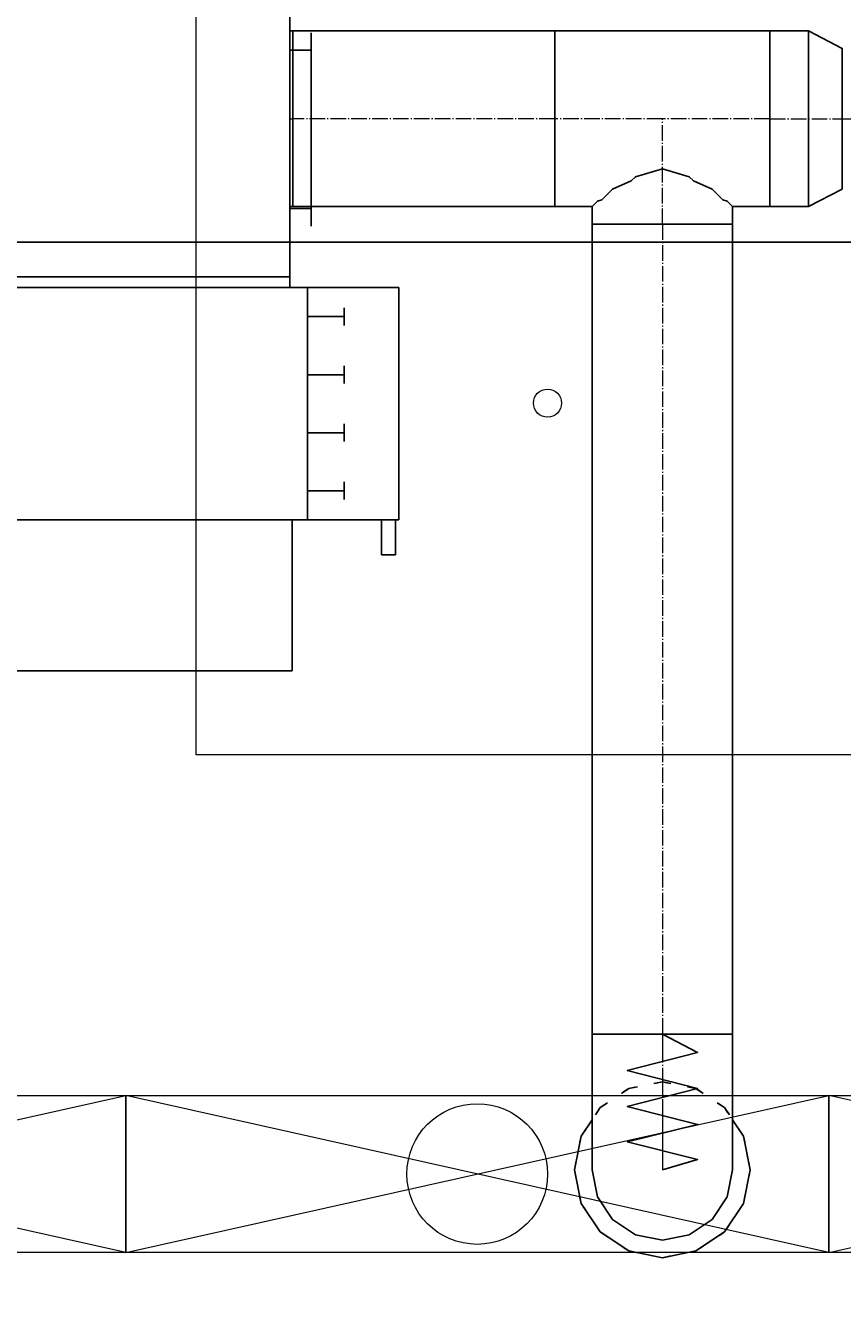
# Model space of a CAD drawing. Header units: centimetres. Extents: x -228435 to 46820, y -89367 to 152985.
# Tile 66 of 256: x -28182 to -27021, y 19810 to 21637. Entities that reach past the tile are written whole.
import ezdxf

# ---------------------------------------------------------------- set-up
doc = ezdxf.new("R2010")
doc.units = ezdxf.units.CM
doc.header["$LTSCALE"] = 50
doc.header["$PDMODE"] = 35
doc.header["$PDSIZE"] = 0.1
for name, pattern in [('CADVENT_CENTERLINE', [9.9, 7.4, -1, 0.5, -1]), ('CADVENT_HIDDEN', [0.8, 0.25, -0.55]), ('Kondygnacja  -0_5$0$HIDDEN', [9.525, 6.35, -3.175]), ('Kondygnacja  -0_5$0$HIDDEN2', [4.7625, 3.175, -1.5875])]:
    doc.linetypes.add(name, pattern=pattern)
doc.layers.get('0').update_dxf_attribs({"color": 8})
doc.layers.get('DEFPOINTS').update_dxf_attribs({"color": 8})
for name, color, linetype in [('01-103-Went PP_poziom-0_5$0$L_Nawiew', 250, 'Continuous'), ('bgde-nawiewEXP', 250, 'Continuous'), ('bgde-nawiewHIDDEN', 250, 'Continuous'), ('bgde-wywiewSOL', 5, 'Continuous'), ('Kondygnacja  -0_5$0$ARCH_KONSTR_POWYŻEJ RZUTU', 8, 'Kondygnacja  -0_5$0$HIDDEN'), ('Kondygnacja  -0_5$0$ARCH_KONSTR_POWYŻEJ RZUTU_IST', 8, 'Kondygnacja  -0_5$0$HIDDEN2')]:
    doc.layers.add(name, color=color, linetype=linetype)
for name, color, linetype, lineweight in [('bgde-nawiewCEN', 7, 'Continuous', 13), ('bgde_nawiewnik', 11, 'Continuous', 5), ('Kondygnacja  -0_5$0$ARCH_INFO_WYMIARY', 8, 'Continuous', 9), ('SU Lampy kwadratowe  -05$0$ARCH_SUFITY_PODWIESZANE', 8, 'Continuous', 9)]:
    doc.layers.add(name, color=color, linetype=linetype, lineweight=lineweight)
doc.styles.add('Kondygnacja  -0_5$0$Romans', font='Romans.shx', dxfattribs={"width": 0.7})
doc.dimstyles.new('Kondygnacja  -0_5$0$Wymiary 1-100', dxfattribs={"dimtxt": 12, "dimasz": 10, "dimexe": 5, "dimexo": 0, "dimgap": 4, "dimtad": 1, "dimrnd": 0.5, "dimzin": 12, "dimdsep": 46, "dimtxsty": 'Kondygnacja  -0_5$0$Romans', "dimblk": 'Kondygnacja  -0_5$0$_Oblique', "dimcen": 10, "dimdle": 10, "dimclrt": 55, "dimazin": 0, "dimtfac": 1, "dimtmove": 1, "dimatfit": 3, "dimfxl": 8, "dimfxlon": 1, "dimtolj": 1, "dimtzin": 0, "dimarcsym": 0})

# ---------------------------------------------------------------- blocks, each defined once
blk = doc.blocks.new('SU Lampy kwadratowe  -05$0$moduł sufitu')
at = {"layer": 'SU Lampy kwadratowe  -05$0$ARCH_SUFITY_PODWIESZANE'}
blk.add_lwpolyline([(60, -60), (240, -60), (240, -240), (60, -240)], close=True, dxfattribs=at)
blk.add_circle((110, -190), 2, dxfattribs=at)
blk = doc.blocks.new('SU Lampy kwadratowe  -05')
at = {"layer": 'SU Lampy kwadratowe  -05$0$ARCH_SUFITY_PODWIESZANE'}
blk.add_blockref('SU Lampy kwadratowe  -05$0$moduł sufitu', (9260, 6800), dxfattribs=at)
blk = doc.blocks.new('Kondygnacja  -0_5$0$konstrukcja istniejąca -0.5')
at = {"layer": 'Kondygnacja  -0_5$0$ARCH_KONSTR_POWYŻEJ RZUTU_IST', "ltscale": 10}
blk.add_lwpolyline([(9782, 6632.89), (8738, 6632.89)], dxfattribs=at)
blk = doc.blocks.new('Kondygnacja  -0_5$0$_Oblique')
at = {"color": 0, "linetype": 'ByBlock', "lineweight": -2}
blk.add_line((-0.5, -0.5), (0.5, 0.5), dxfattribs=at)
blk = doc.blocks.new('*D212')
at = {"layer": 'DEFPOINTS', "color": 0}
for p in [(-30586.3, 81900), (-30681.1, 12489.5), (9064, 12489.5)]:
    blk.add_point(p, dxfattribs=at)
at = {"layer": 'Kondygnacja  -0_5$0$ARCH_INFO_WYMIARY', "color": 0, "lineweight": -2}
for p, q in [((-30673.1, 81900), (-30686.1, 81900)), ((-30681.1, 81910), (-30681.1, 12479.5)), ((-30673.1, 12489.5), (-30686.1, 12489.5))]:
    blk.add_line(p, q, dxfattribs=at)
at = {"layer": 'Kondygnacja  -0_5$0$ARCH_INFO_WYMIARY', "color": 0, "lineweight": -2, "xscale": 10, "yscale": 10, "zscale": 10}
for p, rotation in [((-30681.1, 81900), 90), ((-30681.1, 12489.5), 270)]:
    blk.add_blockref('Kondygnacja  -0_5$0$_Oblique', p, dxfattribs=dict(at, rotation=rotation))
at = {"layer": 'Kondygnacja  -0_5$0$ARCH_INFO_WYMIARY', "color": 55, "insert": (-30691.1, 47194.8), "char_height": 12, "attachment_point": 5, "rotation": 90, "style": 'Kondygnacja  -0_5$0$Romans'}
blk.add_mtext('\\A1;69410.5', dxfattribs=at)
blk = doc.blocks.new('*D218')
at = {"layer": 'DEFPOINTS', "color": 0}
for p in [(-29180, 78695), (-24020, 12369.5), (-24020, 12070.3)]:
    blk.add_point(p, dxfattribs=at)
at = {"layer": 'Kondygnacja  -0_5$0$ARCH_INFO_WYMIARY', "color": 0, "lineweight": -2}
for p, q in [((-29180, 12078.3), (-29180, 12065.3)), ((-24020, 12078.3), (-24020, 12065.3)), ((-29190, 12070.3), (-24010, 12070.3))]:
    blk.add_line(p, q, dxfattribs=at)
at = {"layer": 'Kondygnacja  -0_5$0$ARCH_INFO_WYMIARY', "color": 0, "lineweight": -2, "xscale": 10, "yscale": 10, "zscale": 10, "rotation": 180}
blk.add_blockref('Kondygnacja  -0_5$0$_Oblique', (-29180, 12070.3), dxfattribs=at)
at = {"layer": 'Kondygnacja  -0_5$0$ARCH_INFO_WYMIARY', "color": 0, "lineweight": -2, "xscale": 10, "yscale": 10, "zscale": 10}
blk.add_blockref('Kondygnacja  -0_5$0$_Oblique', (-24020, 12070.3), dxfattribs=at)
at = {"layer": 'Kondygnacja  -0_5$0$ARCH_INFO_WYMIARY', "color": 55, "insert": (-26600, 12080.3), "char_height": 12, "attachment_point": 5, "style": 'Kondygnacja  -0_5$0$Romans'}
blk.add_mtext('\\A1;5160', dxfattribs=at)
blk = doc.blocks.new('A$C5B3E7367')
at = {"layer": '01-103-Went PP_poziom-0_5$0$L_Nawiew'}
h = blk.add_hatch(color=256, dxfattribs=at)
h.paths.add_polyline_path([(215, 704), (215, 674), (331.7, 674), (331.7, 612.1), (445.9, 689), (331.7, 765.9), (331.7, 704)])
h.paths.add_polyline_path([(48.3, 704), (48.3, 674), (215, 674), (215, 704)])
for p, q in [((215, 1525), (165, 1525)), ((165, 1525), (165, 1505)), ((215, 1400), (215, 1530)), ((545, 1530), (215, 1530)), ((215, 1530), (215, 1515)), ((545, 1400), (545, 1530)), ((165, 1505), (215, 1505)), ((243.8, 1452), (268.8, 1452)), ((256.2, 1452), (256.2, 1400)), ((326.2, 1452), (351.2, 1452)), ((338.8, 1452), (338.8, 1400)), ((408.8, 1452), (433.8, 1452)), ((421.2, 1452), (421.2, 1400)), ((491.2, 1452), (516.2, 1452)), ((503.8, 1452), (503.8, 1400)), ((545, 1400), (215, 1400)), ((215, 1400), (215, 1378)), ((545, 0), (545, 1400)), ((0, 1378), (215, 1378)), ((0, 0), (0, 1378)), ((215, 1378), (215, 0)), ((445.9, 689), (331.7, 765.9)), ((331.7, 704), (331.7, 765.9)), ((48.3, 704), (331.7, 704)), ((48.3, 704), (48.3, 674)), ((445.9, 689), (331.7, 612.1)), ((48.3, 674), (331.7, 674)), ((331.7, 612.1), (331.7, 674)), ((215, 0), (0, 0)), ((215, 0), (545, 0))]:
    blk.add_line(p, q, dxfattribs=at)
blk = doc.blocks.new('A$C53CA46B8')
at = {"layer": 'bgde-wywiewSOL'}
for p, q in [((112.9, 511.1), (-162.1, 511.1)), ((-137.1, 481.1), (-137.1, 511.1)), ((87.9, 481.1), (87.9, 511.1)), ((200.4, 481.1), (-249.6, 481.1)), ((-249.6, 481.1), (-249.6, -878.9)), ((200.4, 481.1), (200.4, -878.9)), ((200.4, -878.9), (-249.6, -878.9)), ((-137.1, -878.9), (-137.1, -908.9)), ((87.9, -878.9), (87.9, -908.9)), ((112.9, -908.9), (-162.1, -908.9))]:
    blk.add_line(p, q, dxfattribs=at)
at = {"layer": '01-103-Went PP_poziom-0_5$0$L_Nawiew'}
blk.add_blockref('A$C5B3E7367', (-794.6, -893.9), dxfattribs=at)
blk = doc.blocks.new('A$C066D7839')
at = {"layer": 'bgde_nawiewnik'}
for p, q in [((-50, -11.15), (-50, 11.15)), ((-50, 11.15), (50, 11.15)), ((-50, -11.15), (50, 11.15)), ((50, -11.15), (-50, 11.15)), ((50, 11.15), (50, -11.15)), ((50, -11.15), (-50, -11.15))]:
    blk.add_line(p, q, dxfattribs=at)
blk.add_circle((0, 0), 10, dxfattribs=at)

msp = doc.modelspace()

# ---------------------------------------------------------------- linework, layer by layer
at = {"layer": 'bgde-nawiewCEN', "linetype": 'CADVENT_CENTERLINE', "ltscale": 0.06}
for p, q in [((-27806.31, 21504.314), (-27802.31, 21504.314)), ((-27429.622, 21504.314), (-27802.31, 21504.314)), ((-27276.622, 21504.314), (-27429.622, 21504.314)), ((-27276.622, 21354.314), (-27276.622, 21504.314)), ((-27123.622, 21504.314), (-27276.622, 21504.314)), ((-27123.622, 21504.314), (-27020.622, 21504.314)), ((-27020.622, 21504.314), (-24782.392, 21504.314)), ((-27276.622, 21354.314), (-27276.622, 20202.58)), ((-27276.622, 20202.58), (-27276.622, 20184.579)), ((-27276.622, 20184.579), (-27276.622, 20135.37)), ((-27276.622, 20135.37), (-27276.622, 20108.611)), ((-27276.622, 20108.611), (-27276.622, 20085.96)), ((-27276.622, 20085.96), (-27276.622, 20067.075)), ((-27276.622, 20067.075), (-27276.622, 20051.613)), ((-27276.622, 20051.613), (-27276.622, 20039.232)), ((-27276.622, 20039.232), (-27276.622, 20029.59)), ((-27276.622, 20029.59), (-27276.622, 20022.344)), ((-27276.622, 20022.344), (-27276.622, 20017.152)), ((-27276.622, 20017.152), (-27276.622, 20013.671)), ((-27276.622, 20013.671), (-27276.622, 20011.56)), ((-27276.622, 20011.56), (-27276.622, 20010.476)), ((-27276.622, 20010.476), (-27276.622, 20010.02))]:
    msp.add_line(p, q, dxfattribs=at)
at = {"layer": 'bgde-nawiewEXP', "linetype": 'Continuous'}
for points in [[(-29166.31, 21279.314), (-27806.31, 21279.314), (-27806.31, 21729.314), (-29166.31, 21729.314)], [(-27802.31, 21379.314), (-27802.31, 21629.314), (-27429.622, 21629.314), (-27429.622, 21379.314)], [(-27123.621, 21379.314), (-27068.779, 21379.314), (-27068.779, 21629.314), (-27123.621, 21629.314), (-27123.621, 21388.829)], [(-27068.779, 21379.314), (-27020.622, 21404.314), (-27020.622, 21604.314), (-27068.779, 21629.314), (-27068.779, 21388.829)], [(-27376.622, 20051.613), (-27376.622, 20202.58), (-27176.622, 20202.58), (-27176.622, 20010.02), (-27184.234, 19971.752), (-27205.911, 19939.309), (-27238.353, 19917.632), (-27276.622, 19910.02), (-27314.89, 19917.632), (-27347.332, 19939.309), (-27369.009, 19971.752), (-27376.622, 20010.02), (-27376.622, 20039.232)]]:
    msp.add_lwpolyline(points, close=True, dxfattribs=at)
for points in [[(-27806.31, 21379.314), (-27802.31, 21379.314), (-27802.31, 21629.314), (-27806.31, 21629.314)], [(-27429.622, 21379.314), (-27429.622, 21629.314), (-27123.622, 21629.314), (-27123.622, 21379.314), (-27176.622, 21379.314)], [(-27429.622, 21379.314), (-27376.622, 21379.314), (-27376.622, 20202.58), (-27176.622, 20202.58), (-27176.622, 21354.314), (-27376.622, 21354.314), (-27376.622, 21354.314), (-27176.622, 21354.314), (-27176.622, 21379.314), (-27184.234, 21386.926), (-27190.626, 21388.829), (-27205.911, 21404.114), (-27232.367, 21415.926), (-27238.353, 21421.911), (-27276.622, 21433.304), (-27314.89, 21421.911), (-27320.876, 21415.926), (-27347.332, 21404.114), (-27362.617, 21388.829), (-27369.009, 21386.926), (-27376.622, 21379.314)], [(-27401.622, 20010.02), (-27392.106, 19962.184), (-27365.01, 19921.632), (-27324.457, 19894.535), (-27276.622, 19885.02), (-27228.786, 19894.535), (-27188.233, 19921.632), (-27161.137, 19962.184), (-27151.622, 20010.02), (-27161.137, 20057.855), (-27176.622, 20081.03)], [(-27401.622, 20010.02), (-27392.106, 20057.855), (-27376.622, 20081.03)]]:
    msp.add_lwpolyline(points, dxfattribs=at)
at = {"layer": 'bgde-nawiewEXP'}
msp.add_lwpolyline([(-27276.622, 20010.02), (-27226.622, 20024.441), (-27326.622, 20049.591), (-27226.622, 20074.598), (-27326.622, 20100.058), (-27226.622, 20125.388), (-27326.622, 20150.941), (-27226.622, 20176.942), (-27276.622, 20202.58)], dxfattribs=at)
at = {"layer": 'bgde-nawiewHIDDEN', "linetype": 'CADVENT_HIDDEN'}
for points in [[(-27806.31, 21379.314), (-27806.31, 21629.314)], [(-27401.622, 20010.02), (-27392.106, 19962.184), (-27365.01, 19921.632), (-27324.457, 19894.535), (-27276.622, 19885.02), (-27228.786, 19894.535), (-27188.233, 19921.632), (-27161.137, 19962.184), (-27151.622, 20010.02), (-27161.137, 20057.855), (-27188.233, 20098.408), (-27228.786, 20125.505), (-27276.622, 20135.02), (-27324.457, 20125.505), (-27365.01, 20098.408), (-27376.622, 20081.03)], [(-27401.622, 20010.02), (-27392.106, 20057.855), (-27365.01, 20098.408), (-27324.457, 20125.505), (-27276.622, 20135.02), (-27228.786, 20125.505), (-27188.233, 20098.408), (-27176.622, 20081.03)]]:
    msp.add_lwpolyline(points, dxfattribs=at)

# ---------------------------------------------------------------- block references
at = {"layer": '01-103-Went PP_poziom-0_5$0$L_Nawiew', "xscale": -1, "rotation": 270}
msp.add_blockref('A$C53CA46B8', (-28287.449, 21513.761, 210.499), dxfattribs=at)
at = {"layer": '01-103-Went PP_poziom-0_5$0$L_Nawiew', "xscale": 10, "yscale": 10, "zscale": 10}
for p in [(-28540, 20003.971, -1152.817), (-27540, 20003.971, -1152.817), (-26540, 20003.971, -1152.817)]:
    msp.add_blockref('A$C066D7839', p, dxfattribs=at)
at = {"layer": 'Kondygnacja  -0_5$0$ARCH_KONSTR_POWYŻEJ RZUTU', "xscale": 10, "yscale": 10, "zscale": 10}
msp.add_blockref('Kondygnacja  -0_5$0$konstrukcja istniejąca -0.5', (-121140, -45000), dxfattribs=at)
at = {"layer": 'SU Lampy kwadratowe  -05$0$ARCH_SUFITY_PODWIESZANE', "xscale": 10, "yscale": 10, "zscale": 10}
msp.add_blockref('SU Lampy kwadratowe  -05', (-121140, -45000), dxfattribs=at)

# ---------------------------------------------------------------- dimensions: what is measured, and where the dimension line sits
at = {"layer": 'Kondygnacja  -0_5$0$ARCH_INFO_WYMIARY'}
dim = msp.add_linear_dim(base=(-30681.114, 12489.5), p1=(-30586.301, 81900), p2=(9064, 12489.5), angle=90, dimstyle='Kondygnacja  -0_5$0$Wymiary 1-100', dxfattribs=at)
dim.commit()
dim.dimension.update_dxf_attribs({"geometry": '*D212', "text_midpoint": (-30691.114, 47194.75)})
dim = msp.add_linear_dim(base=(-24020, 12070.305), p1=(-29180, 78695), p2=(-24020, 12369.5), dimstyle='Kondygnacja  -0_5$0$Wymiary 1-100', dxfattribs=at)
dim.commit()
dim.dimension.update_dxf_attribs({"geometry": '*D218', "text_midpoint": (-26600, 12080.305)})

doc.saveas('drawing.dxf')
